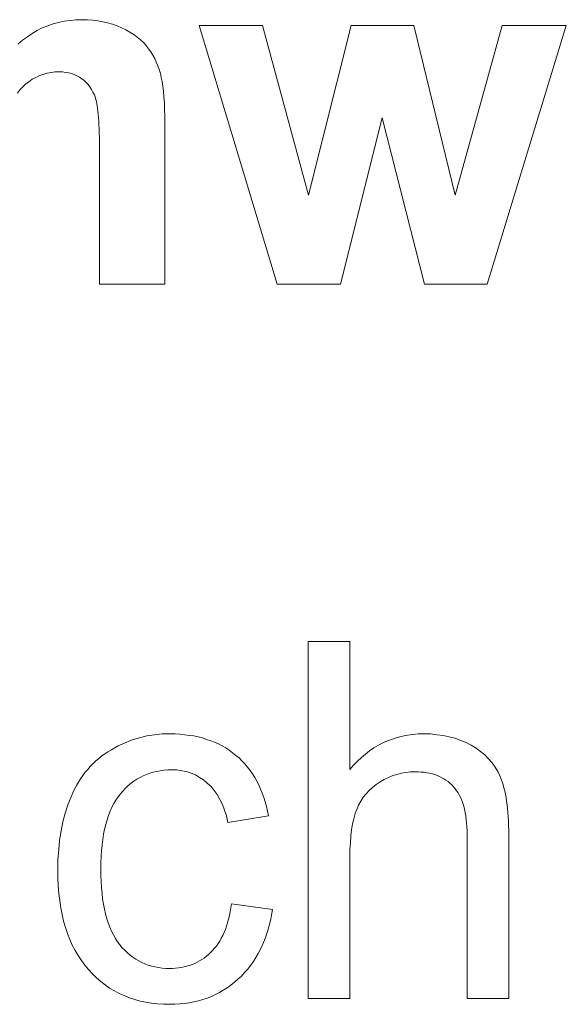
# Model space of a CAD drawing. Extents: x 1101 to 1942, y 41 to 882.
# Tile 39 of 113: x 1246.76 to 1250.59, y 833.62 to 840.51. Entities that reach past the tile are written whole.
import ezdxf

# ---------------------------------------------------------------- set-up
doc = ezdxf.new("R2010")
doc.units = 0
doc.layers.get('0').update_dxf_attribs({"lineweight": 13})
doc.layers.add('Beschriftung', color=7, linetype='Continuous', lineweight=25)

# ---------------------------------------------------------------- blocks, each defined once
blk = doc.blocks.new('Referenz-A03CP7E41H', base_point=(1127.7942, 89.8071))
at = {"layer": 'Beschriftung', "color": 0, "lineweight": -2}
for p, q in [((1246.9936, 840.4863), (1247.0328, 840.4959)), ((1247.0328, 840.4959), (1247.072, 840.5054)), ((1247.072, 840.5054), (1247.113, 840.5102)), ((1247.113, 840.5102), (1247.154, 840.515)), ((1247.154, 840.515), (1247.1969, 840.515)), ((1247.1969, 840.515), (1247.2346, 840.515)), ((1247.2346, 840.515), (1247.2708, 840.5114)), ((1247.2708, 840.5114), (1247.307, 840.5078)), ((1247.307, 840.5078), (1247.3415, 840.5007)), ((1247.3415, 840.5007), (1247.376, 840.4935)), ((1247.376, 840.4935), (1247.409, 840.4829)), ((1246.8478, 840.4194), (1246.8833, 840.4385)), ((1246.8833, 840.4385), (1246.9188, 840.4576)), ((1246.9188, 840.4576), (1246.9562, 840.4719)), ((1246.9562, 840.4719), (1246.9936, 840.4863)), ((1247.409, 840.4829), (1247.4418, 840.4721)), ((1247.4418, 840.4721), (1247.473, 840.4578)), ((1247.473, 840.4578), (1247.5043, 840.4435)), ((1247.5043, 840.4435), (1247.5319, 840.4273)), ((1247.5319, 840.4273), (1247.5593, 840.411)), ((1248.5623, 838.6629), (1248.0164, 840.475)), ((1248.0164, 840.475), (1248.4599, 840.475)), ((1248.4599, 840.475), (1248.7832, 839.2874)), ((1248.7832, 839.2874), (1249.0808, 840.475)), ((1249.0808, 840.475), (1249.5211, 840.475)), ((1249.5211, 840.475), (1249.8085, 839.2874)), ((1249.8085, 839.2874), (1250.1382, 840.475)), ((1250.588, 840.475), (1250.0342, 838.6629)), ((1250.1382, 840.475), (1250.588, 840.475)), ((1246.7484, 840.3428), (1246.7803, 840.3715)), ((1246.7803, 840.3715), (1246.814, 840.3954)), ((1246.814, 840.3954), (1246.8478, 840.4194)), ((1247.5593, 840.411), (1247.5829, 840.3928)), ((1247.5829, 840.3928), (1247.6066, 840.3746)), ((1247.6066, 840.3746), (1247.6264, 840.3544)), ((1247.6264, 840.3544), (1247.6463, 840.3342)), ((1247.6463, 840.3342), (1247.6624, 840.312)), ((1247.6624, 840.312), (1247.6784, 840.2899)), ((1247.6784, 840.2899), (1247.692, 840.2662)), ((1247.692, 840.2662), (1247.7056, 840.2426)), ((1247.7056, 840.2426), (1247.7168, 840.2174)), ((1247.7168, 840.2174), (1247.728, 840.1923)), ((1246.9796, 840.1448), (1246.9515, 840.1406)), ((1247.0077, 840.1491), (1246.9796, 840.1448)), ((1247.0373, 840.1491), (1247.0077, 840.1491)), ((1247.0604, 840.1491), (1247.0373, 840.1491)), ((1247.0818, 840.1462), (1247.0604, 840.1491)), ((1247.1033, 840.1431), (1247.0818, 840.1462)), ((1247.728, 840.1923), (1247.7368, 840.1656)), ((1247.7368, 840.1656), (1247.7454, 840.139)), ((1246.8248, 840.0809), (1246.8012, 840.0638)), ((1246.8482, 840.0979), (1246.8248, 840.0809)), ((1246.8733, 840.1107), (1246.8482, 840.0979)), ((1246.8983, 840.1235), (1246.8733, 840.1107)), ((1246.9249, 840.132), (1246.8983, 840.1235)), ((1246.9515, 840.1406), (1246.9249, 840.132)), ((1247.1231, 840.1372), (1247.1033, 840.1431)), ((1247.1428, 840.1312), (1247.1231, 840.1372)), ((1247.161, 840.1223), (1247.1428, 840.1312)), ((1247.1791, 840.1133), (1247.161, 840.1223)), ((1247.1955, 840.1013), (1247.1791, 840.1133)), ((1247.2119, 840.0894), (1247.1955, 840.1013)), ((1247.226, 840.075), (1247.2119, 840.0894)), ((1247.2402, 840.0607), (1247.226, 840.075)), ((1247.7454, 840.139), (1247.7518, 840.1108)), ((1247.7518, 840.1108), (1247.7581, 840.0826)), ((1247.7581, 840.0826), (1247.7628, 840.0485)), ((1246.7616, 840.0241), (1246.7454, 840.0015)), ((1246.7813, 840.044), (1246.7616, 840.0241)), ((1246.8012, 840.0638), (1246.7813, 840.044)), ((1247.2521, 840.044), (1247.2402, 840.0607)), ((1247.2639, 840.0272), (1247.2521, 840.044)), ((1247.2735, 840.0081), (1247.2639, 840.0272)), ((1247.2831, 839.989), (1247.2735, 840.0081)), ((1247.7628, 840.0485), (1247.7675, 840.0142)), ((1247.7675, 840.0142), (1247.7706, 839.9739)), ((1247.2904, 839.9674), (1247.2831, 839.989)), ((1247.2941, 839.9566), (1247.2904, 839.9674)), ((1247.2973, 839.9426), (1247.2941, 839.9566)), ((1247.3005, 839.9285), (1247.2973, 839.9426)), ((1247.7706, 839.9739), (1247.7738, 839.9336)), ((1247.3031, 839.9113), (1247.3005, 839.9285)), ((1247.3059, 839.8941), (1247.3031, 839.9113)), ((1247.3082, 839.8736), (1247.3059, 839.8941)), ((1247.3105, 839.8532), (1247.3082, 839.8736)), ((1247.7738, 839.9336), (1247.7754, 839.8873)), ((1247.7754, 839.8873), (1247.7769, 839.8409)), ((1247.3123, 839.8294), (1247.3105, 839.8532)), ((1247.3142, 839.8056), (1247.3123, 839.8294)), ((1247.3155, 839.7788), (1247.3142, 839.8056)), ((1247.7769, 839.8409), (1247.7769, 839.7884)), ((1249.2986, 839.8283), (1249.0059, 838.6629)), ((1249.5958, 838.6629), (1249.2986, 839.8283)), ((1247.3169, 839.7517), (1247.3155, 839.7788)), ((1247.3178, 839.7215), (1247.3169, 839.7517)), ((1247.7769, 839.7884), (1247.7769, 838.6629)), ((1247.3187, 839.6914), (1247.3178, 839.7215)), ((1247.3191, 839.6578), (1247.3187, 839.6914)), ((1247.3196, 839.6245), (1247.3191, 839.6578)), ((1247.3196, 839.5877), (1247.3196, 839.6245)), ((1247.3196, 838.6629), (1247.3196, 839.5877)), ((1247.7769, 838.6629), (1247.3196, 838.6629)), ((1249.0059, 838.6629), (1248.5623, 838.6629)), ((1250.0342, 838.6629), (1249.5958, 838.6629)), ((1248.7805, 833.6629), (1248.7805, 836.1629)), ((1248.7805, 836.1629), (1249.0726, 836.1629)), ((1249.0726, 836.1629), (1249.0726, 835.2655)), ((1247.4987, 835.4531), (1247.5481, 835.4737)), ((1247.5481, 835.4737), (1247.5996, 835.4875)), ((1247.5996, 835.4875), (1247.651, 835.5013)), ((1247.651, 835.5013), (1247.7046, 835.5081)), ((1247.7046, 835.5081), (1247.7583, 835.515)), ((1247.7583, 835.515), (1247.8139, 835.515)), ((1247.8139, 835.515), (1247.849, 835.515)), ((1247.849, 835.515), (1247.8826, 835.5127)), ((1247.8826, 835.5127), (1247.9161, 835.5103)), ((1247.9161, 835.5103), (1247.9481, 835.5056)), ((1247.9481, 835.5056), (1247.9799, 835.501)), ((1247.9799, 835.501), (1248.0103, 835.494)), ((1248.0103, 835.494), (1248.0407, 835.487)), ((1248.0407, 835.487), (1248.0694, 835.4776)), ((1248.0694, 835.4776), (1248.0982, 835.4683)), ((1248.0982, 835.4683), (1248.1253, 835.4567)), ((1249.304, 835.4526), (1249.3364, 835.4682)), ((1249.3364, 835.4682), (1249.3703, 835.4799)), ((1249.3703, 835.4799), (1249.4042, 835.4916)), ((1249.4042, 835.4916), (1249.4398, 835.4994)), ((1249.4398, 835.4994), (1249.4755, 835.5072)), ((1249.4755, 835.5072), (1249.5128, 835.5111)), ((1249.5128, 835.5111), (1249.5501, 835.515)), ((1249.5501, 835.515), (1249.5891, 835.515)), ((1249.5891, 835.515), (1249.637, 835.515)), ((1249.637, 835.515), (1249.6818, 835.5101)), ((1249.6818, 835.5101), (1249.7265, 835.5051)), ((1249.7265, 835.5051), (1249.7681, 835.4951)), ((1249.7681, 835.4951), (1249.8098, 835.4853)), ((1249.8098, 835.4853), (1249.8482, 835.4704)), ((1249.8482, 835.4704), (1249.8867, 835.4555)), ((1247.3562, 835.3759), (1247.3783, 835.3913)), ((1247.3783, 835.3913), (1247.402, 835.4051)), ((1247.402, 835.4051), (1247.4492, 835.4325)), ((1247.4492, 835.4325), (1247.4987, 835.4531)), ((1248.1253, 835.4567), (1248.1524, 835.445)), ((1248.1524, 835.445), (1248.1779, 835.431)), ((1248.1779, 835.431), (1248.2035, 835.417)), ((1248.2035, 835.417), (1248.2275, 835.4007)), ((1248.2275, 835.4007), (1248.2514, 835.3843)), ((1249.1817, 835.3747), (1249.2106, 835.3981)), ((1249.2106, 835.3981), (1249.2412, 835.4175)), ((1249.2412, 835.4175), (1249.2718, 835.437)), ((1249.2718, 835.437), (1249.304, 835.4526)), ((1249.8867, 835.4555), (1249.922, 835.4357)), ((1249.922, 835.4357), (1249.9574, 835.4159)), ((1249.9574, 835.4159), (1249.9877, 835.3923)), ((1249.9877, 835.3923), (1250.018, 835.3687)), ((1247.2736, 835.3071), (1247.2927, 835.326)), ((1247.2927, 835.326), (1247.3134, 835.3432)), ((1247.3134, 835.3432), (1247.3339, 835.3604)), ((1247.3339, 835.3604), (1247.3562, 835.3759)), ((1248.2514, 835.3843), (1248.2738, 835.3656)), ((1248.2738, 835.3656), (1248.296, 835.347)), ((1248.296, 835.347), (1248.3164, 835.3263)), ((1248.3164, 835.3263), (1248.3367, 835.3057)), ((1249.0982, 835.2967), (1249.1255, 835.324)), ((1249.1255, 835.324), (1249.1528, 835.3513)), ((1249.1528, 835.3513), (1249.1817, 835.3747)), ((1250.018, 835.3687), (1250.0432, 835.3412)), ((1250.0432, 835.3412), (1250.0685, 835.3139)), ((1247.2192, 835.247), (1247.2369, 835.2676)), ((1247.2369, 835.2676), (1247.2545, 835.2882)), ((1247.2545, 835.2882), (1247.2736, 835.3071)), ((1247.7201, 835.253), (1247.695, 835.2479)), ((1247.745, 835.2583), (1247.7201, 835.253)), ((1247.7713, 835.2608), (1247.745, 835.2583)), ((1247.7976, 835.2635), (1247.7713, 835.2608)), ((1247.8252, 835.2635), (1247.7976, 835.2635)), ((1247.8617, 835.2635), (1247.8252, 835.2635)), ((1247.8956, 835.2577), (1247.8617, 835.2635)), ((1247.9294, 835.252), (1247.8956, 835.2577)), ((1247.9605, 835.2404), (1247.9294, 835.252)), ((1248.3367, 835.3057), (1248.3551, 835.2832)), ((1248.3551, 835.2832), (1248.3734, 835.2605)), ((1248.3734, 835.2605), (1248.3897, 835.236)), ((1249.0726, 835.2655), (1249.0982, 835.2967)), ((1250.0685, 835.3139), (1250.0888, 835.2827)), ((1250.0888, 835.2827), (1250.109, 835.2515)), ((1250.109, 835.2515), (1250.1242, 835.2165)), ((1247.1724, 835.1782), (1247.187, 835.2023)), ((1247.187, 835.2023), (1247.2031, 835.2247)), ((1247.2031, 835.2247), (1247.2192, 835.247)), ((1247.5606, 835.1854), (1247.5407, 835.1699)), ((1247.5817, 835.1985), (1247.5606, 835.1854)), ((1247.6028, 835.2114), (1247.5817, 835.1985)), ((1247.6252, 835.2218), (1247.6028, 835.2114)), ((1247.6477, 835.2323), (1247.6252, 835.2218)), ((1247.6713, 835.2401), (1247.6477, 835.2323)), ((1247.695, 835.2479), (1247.6713, 835.2401)), ((1247.9917, 835.2288), (1247.9605, 835.2404)), ((1248.0201, 835.2116), (1247.9917, 835.2288)), ((1248.0485, 835.1942), (1248.0201, 835.2116)), ((1248.0742, 835.1712), (1248.0485, 835.1942)), ((1248.3897, 835.236), (1248.4061, 835.2114)), ((1248.4061, 835.2114), (1248.4204, 835.1849)), ((1248.4204, 835.1849), (1248.4347, 835.1584)), ((1249.3132, 835.197), (1249.2846, 835.1794)), ((1249.3429, 835.2103), (1249.3132, 835.197)), ((1249.3724, 835.2237), (1249.3429, 835.2103)), ((1249.403, 835.2324), (1249.3724, 835.2237)), ((1249.4335, 835.2413), (1249.403, 835.2324)), ((1249.465, 835.2457), (1249.4335, 835.2413)), ((1249.4966, 835.2501), (1249.465, 835.2457)), ((1249.5291, 835.2501), (1249.4966, 835.2501)), ((1249.5509, 835.2501), (1249.5291, 835.2501)), ((1249.5713, 835.2485), (1249.5509, 835.2501)), ((1249.5918, 835.2468), (1249.5713, 835.2485)), ((1249.6111, 835.2436), (1249.5918, 835.2468)), ((1249.6303, 835.2403), (1249.6111, 835.2436)), ((1249.6484, 835.2354), (1249.6303, 835.2403)), ((1249.6664, 835.2305), (1249.6484, 835.2354)), ((1249.6832, 835.2239), (1249.6664, 835.2305)), ((1249.7, 835.2173), (1249.6832, 835.2239)), ((1249.7155, 835.2091), (1249.7, 835.2173)), ((1249.7312, 835.201), (1249.7155, 835.2091)), ((1249.7454, 835.1911), (1249.7312, 835.201)), ((1249.7598, 835.1814), (1249.7454, 835.1911)), ((1250.1242, 835.2165), (1250.1318, 835.1991)), ((1250.1318, 835.1991), (1250.1385, 835.1796)), ((1247.1316, 835.1027), (1247.1447, 835.1284)), ((1247.1447, 835.1284), (1247.1579, 835.1543)), ((1247.1579, 835.1543), (1247.1724, 835.1782)), ((1247.4838, 835.1178), (1247.4666, 835.0971)), ((1247.5023, 835.1361), (1247.4838, 835.1178)), ((1247.521, 835.1543), (1247.5023, 835.1361)), ((1247.5407, 835.1699), (1247.521, 835.1543)), ((1248.1, 835.148), (1248.0742, 835.1712)), ((1248.1218, 835.1193), (1248.1, 835.148)), ((1248.1438, 835.0905), (1248.1218, 835.1193)), ((1248.4347, 835.1584), (1248.447, 835.1299)), ((1248.447, 835.1299), (1248.4593, 835.1014)), ((1249.2069, 835.12), (1249.1865, 835.0961)), ((1249.2315, 835.1408), (1249.2069, 835.12)), ((1249.256, 835.1617), (1249.2315, 835.1408)), ((1249.2846, 835.1794), (1249.256, 835.1617)), ((1249.7729, 835.1699), (1249.7598, 835.1814)), ((1249.786, 835.1583), (1249.7729, 835.1699)), ((1249.7979, 835.1453), (1249.786, 835.1583)), ((1249.8098, 835.1322), (1249.7979, 835.1453)), ((1249.8201, 835.1171), (1249.8098, 835.1322)), ((1249.8305, 835.102), (1249.8201, 835.1171)), ((1250.1385, 835.1796), (1250.1452, 835.1601)), ((1250.1452, 835.1601), (1250.1508, 835.1387)), ((1250.1508, 835.1387), (1250.1566, 835.1173)), ((1250.1566, 835.1173), (1250.1613, 835.094)), ((1247.0969, 835.0202), (1247.1201, 835.0752)), ((1247.1201, 835.0752), (1247.1316, 835.1027)), ((1247.4342, 835.0524), (1247.4192, 835.0286)), ((1247.4494, 835.0763), (1247.4342, 835.0524)), ((1247.4666, 835.0971), (1247.4494, 835.0763)), ((1248.1618, 835.056), (1248.1438, 835.0905)), ((1248.1797, 835.0216), (1248.1618, 835.056)), ((1248.4593, 835.1014), (1248.4696, 835.0711)), ((1248.4696, 835.0711), (1248.4799, 835.0405)), ((1249.1499, 835.0449), (1249.1336, 835.0178)), ((1249.1662, 835.0721), (1249.1499, 835.0449)), ((1249.1865, 835.0961), (1249.1662, 835.0721)), ((1249.8395, 835.085), (1249.8305, 835.102)), ((1249.8484, 835.068), (1249.8395, 835.085)), ((1249.8558, 835.049), (1249.8484, 835.068)), ((1249.8632, 835.03), (1249.8558, 835.049)), ((1250.1613, 835.094), (1250.1661, 835.0705)), ((1250.1661, 835.0705), (1250.1698, 835.0451)), ((1250.1698, 835.0451), (1250.1737, 835.0198)), ((1247.0795, 834.9607), (1247.0969, 835.0202)), ((1247.3933, 834.9749), (1247.3825, 834.945)), ((1247.4063, 835.0018), (1247.3933, 834.9749)), ((1247.4192, 835.0286), (1247.4063, 835.0018)), ((1248.1937, 834.9815), (1248.1797, 835.0216)), ((1248.2078, 834.9414), (1248.1937, 834.9815)), ((1248.4799, 835.0405), (1248.4882, 835.0081)), ((1248.4882, 835.0081), (1248.4965, 834.9758)), ((1248.4965, 834.9758), (1248.5028, 834.9414)), ((1249.1214, 834.9876), (1249.1091, 834.9574)), ((1249.1336, 835.0178), (1249.1214, 834.9876)), ((1249.8692, 835.0091), (1249.8632, 835.03)), ((1249.8751, 834.9882), (1249.8692, 835.0091)), ((1249.8796, 834.9652), (1249.8751, 834.9882)), ((1250.1737, 835.0198), (1250.1765, 834.9925)), ((1250.1765, 834.9925), (1250.1794, 834.9651)), ((1247.0622, 834.9011), (1247.0795, 834.9607)), ((1247.3718, 834.9152), (1247.3632, 834.8823)), ((1247.3825, 834.945), (1247.3718, 834.9152)), ((1248.2179, 834.8957), (1248.2078, 834.9414)), ((1248.5028, 834.9414), (1248.2179, 834.8957)), ((1249.1001, 834.9213), (1249.091, 834.8853)), ((1249.1091, 834.9574), (1249.1001, 834.9213)), ((1249.884, 834.9423), (1249.8796, 834.9652)), ((1249.8869, 834.9175), (1249.884, 834.9423)), ((1249.89, 834.8927), (1249.8869, 834.9175)), ((1250.1794, 834.9651), (1250.1813, 834.9357)), ((1250.1813, 834.9357), (1250.1831, 834.9065)), ((1250.1831, 834.9065), (1250.1841, 834.8752)), ((1247.039, 834.7728), (1247.0506, 834.837)), ((1247.0506, 834.837), (1247.0622, 834.9011)), ((1247.3546, 834.8493), (1247.3481, 834.8135)), ((1247.3632, 834.8823), (1247.3546, 834.8493)), ((1249.0849, 834.8435), (1249.0787, 834.8017)), ((1249.091, 834.8853), (1249.0849, 834.8435)), ((1249.8915, 834.8659), (1249.89, 834.8927)), ((1249.8929, 834.8391), (1249.8915, 834.8659)), ((1249.8929, 834.8103), (1249.8929, 834.8391)), ((1250.1841, 834.8752), (1250.1851, 834.844)), ((1250.1851, 834.844), (1250.1851, 834.8106)), ((1247.0332, 834.7041), (1247.039, 834.7728)), ((1247.3416, 834.7775), (1247.3374, 834.7385)), ((1247.3481, 834.8135), (1247.3416, 834.7775)), ((1249.0787, 834.8017), (1249.0757, 834.7542)), ((1249.8929, 833.6629), (1249.8929, 834.8103)), ((1250.1851, 834.8106), (1250.1851, 833.6629)), ((1247.0275, 834.6354), (1247.0332, 834.7041)), ((1247.333, 834.6996), (1247.3308, 834.6576)), ((1247.3374, 834.7385), (1247.333, 834.6996)), ((1249.0757, 834.7542), (1249.0726, 834.7067)), ((1249.0726, 834.7067), (1249.0726, 834.6534)), ((1247.0275, 834.5621), (1247.0275, 834.6354)), ((1247.3308, 834.6576), (1247.3286, 834.6156)), ((1249.0726, 834.6534), (1249.0726, 833.6629)), ((1247.0275, 834.5055), (1247.0275, 834.5621)), ((1247.3286, 834.6156), (1247.3286, 834.5706)), ((1247.3286, 834.5706), (1247.3286, 834.525)), ((1247.0308, 834.452), (1247.0275, 834.5055)), ((1247.3286, 834.525), (1247.3308, 834.4824)), ((1247.0341, 834.3986), (1247.0308, 834.452)), ((1247.3308, 834.4824), (1247.3328, 834.4399)), ((1247.3328, 834.4399), (1247.337, 834.4005)), ((1247.0409, 834.3485), (1247.0341, 834.3986)), ((1247.337, 834.4005), (1247.3411, 834.3611)), ((1247.3411, 834.3611), (1247.3474, 834.3248)), ((1247.0476, 834.2984), (1247.0409, 834.3485)), ((1247.0578, 834.2516), (1247.0476, 834.2984)), ((1247.3474, 834.3248), (1247.3537, 834.2885)), ((1247.3537, 834.2885), (1247.362, 834.2553)), ((1248.2343, 834.2703), (1248.2395, 834.2971)), ((1248.2395, 834.2971), (1248.2433, 834.3259)), ((1248.2433, 834.3259), (1248.53, 834.286)), ((1248.53, 834.286), (1248.5241, 834.2471)), ((1247.0678, 834.2048), (1247.0578, 834.2516)), ((1247.362, 834.2553), (1247.3703, 834.2222)), ((1247.3703, 834.2222), (1247.3807, 834.1921)), ((1248.2161, 834.1933), (1248.2226, 834.2184)), ((1248.2226, 834.2184), (1248.2291, 834.2434)), ((1248.2291, 834.2434), (1248.2343, 834.2703)), ((1248.5241, 834.2471), (1248.5159, 834.2103)), ((1247.0813, 834.1613), (1247.0678, 834.2048)), ((1247.0947, 834.1178), (1247.0813, 834.1613)), ((1247.3807, 834.1921), (1247.3912, 834.1621)), ((1247.3912, 834.1621), (1247.4036, 834.1352)), ((1248.2005, 834.1471), (1248.2083, 834.1702)), ((1248.2083, 834.1702), (1248.2161, 834.1933)), ((1248.5078, 834.1735), (1248.4973, 834.1388)), ((1248.5159, 834.2103), (1248.5078, 834.1735)), ((1247.1115, 834.0775), (1247.0947, 834.1178)), ((1247.4036, 834.1352), (1247.4161, 834.1082)), ((1247.4161, 834.1082), (1247.4307, 834.0844)), ((1247.4307, 834.0844), (1247.4453, 834.0606)), ((1248.1613, 834.0655), (1248.1717, 834.085)), ((1248.1717, 834.085), (1248.1821, 834.1045)), ((1248.1821, 834.1045), (1248.1913, 834.1258)), ((1248.1913, 834.1258), (1248.2005, 834.1471)), ((1248.4868, 834.1041), (1248.474, 834.0716)), ((1248.4973, 834.1388), (1248.4868, 834.1041)), ((1247.1284, 834.0373), (1247.1115, 834.0775)), ((1247.1485, 834.0003), (1247.1284, 834.0373)), ((1247.4453, 834.0606), (1247.4619, 834.0399)), ((1247.4619, 834.0399), (1247.4785, 834.0192)), ((1247.4785, 834.0192), (1247.4965, 834.0011)), ((1248.1115, 833.999), (1248.1246, 834.0147)), ((1248.1246, 834.0147), (1248.1377, 834.0305)), ((1248.1377, 834.0305), (1248.1495, 834.0479)), ((1248.1495, 834.0479), (1248.1613, 834.0655)), ((1248.4613, 834.0391), (1248.4462, 834.0086)), ((1248.474, 834.0716), (1248.4613, 834.0391)), ((1247.1687, 833.9634), (1247.1485, 834.0003)), ((1247.1922, 833.9297), (1247.1687, 833.9634)), ((1247.4965, 834.0011), (1247.5144, 833.983)), ((1247.5144, 833.983), (1247.5335, 833.9675)), ((1247.5335, 833.9675), (1247.5528, 833.9519)), ((1247.5528, 833.9519), (1247.5733, 833.939)), ((1248.0359, 833.9367), (1248.0521, 833.947)), ((1248.0521, 833.947), (1248.0673, 833.9592)), ((1248.0673, 833.9592), (1248.0827, 833.9713)), ((1248.0827, 833.9713), (1248.0971, 833.9851)), ((1248.0971, 833.9851), (1248.1115, 833.999)), ((1248.4137, 833.9498), (1248.3964, 833.9215)), ((1248.4311, 833.9781), (1248.4137, 833.9498)), ((1248.4462, 834.0086), (1248.4311, 833.9781)), ((1247.2158, 833.8961), (1247.1922, 833.9297)), ((1247.2426, 833.8658), (1247.2158, 833.8961)), ((1247.5733, 833.939), (1247.5936, 833.9261)), ((1247.5936, 833.9261), (1247.6154, 833.9158)), ((1247.6154, 833.9158), (1247.6372, 833.9054)), ((1247.6372, 833.9054), (1247.6601, 833.8977)), ((1247.6601, 833.8977), (1247.6831, 833.8899)), ((1247.6831, 833.8899), (1247.7074, 833.8847)), ((1247.7074, 833.8847), (1247.7317, 833.8795)), ((1247.7317, 833.8795), (1247.7572, 833.877)), ((1247.7572, 833.877), (1247.7827, 833.8744)), ((1247.7827, 833.8744), (1247.8096, 833.8744)), ((1247.8096, 833.8744), (1247.8311, 833.8744)), ((1247.8311, 833.8744), (1247.8517, 833.8761)), ((1247.8517, 833.8761), (1247.8724, 833.8779)), ((1247.8724, 833.8779), (1247.8921, 833.8813)), ((1247.8921, 833.8813), (1247.9118, 833.8848)), ((1247.9118, 833.8848), (1247.9307, 833.8899)), ((1247.9307, 833.8899), (1247.9495, 833.8952)), ((1247.9495, 833.8952), (1247.9675, 833.902)), ((1247.9675, 833.902), (1247.9856, 833.909)), ((1247.9856, 833.909), (1248.0026, 833.9176)), ((1248.0026, 833.9176), (1248.0196, 833.9263)), ((1248.0196, 833.9263), (1248.0359, 833.9367)), ((1248.3767, 833.8953), (1248.3571, 833.869)), ((1248.3964, 833.9215), (1248.3767, 833.8953)), ((1247.2696, 833.8354), (1247.2426, 833.8658)), ((1247.2986, 833.8089), (1247.2696, 833.8354)), ((1247.3278, 833.7823), (1247.2986, 833.8089)), ((1248.3131, 833.8208), (1248.2888, 833.7988)), ((1248.335, 833.8449), (1248.3131, 833.8208)), ((1248.3571, 833.869), (1248.335, 833.8449)), ((1247.3589, 833.7595), (1247.3278, 833.7823)), ((1247.3902, 833.7367), (1247.3589, 833.7595)), ((1247.4236, 833.7177), (1247.3902, 833.7367)), ((1248.2133, 833.7383), (1248.1862, 833.7218)), ((1248.2389, 833.7576), (1248.2133, 833.7383)), ((1248.2646, 833.7768), (1248.2389, 833.7576)), ((1248.2888, 833.7988), (1248.2646, 833.7768)), ((1247.4571, 833.6987), (1247.4236, 833.7177)), ((1247.4926, 833.6836), (1247.4571, 833.6987)), ((1247.5282, 833.6684), (1247.4926, 833.6836)), ((1247.5659, 833.6569), (1247.5282, 833.6684)), ((1248.0726, 833.6668), (1248.0427, 833.6558)), ((1248.1023, 833.6778), (1248.0726, 833.6668)), ((1248.1308, 833.6916), (1248.1023, 833.6778)), ((1248.1592, 833.7053), (1248.1308, 833.6916)), ((1248.1862, 833.7218), (1248.1592, 833.7053)), ((1247.6037, 833.6456), (1247.5659, 833.6569)), ((1247.6437, 833.6381), (1247.6037, 833.6456)), ((1247.6836, 833.6304), (1247.6437, 833.6381)), ((1247.7257, 833.6266), (1247.6836, 833.6304)), ((1247.7678, 833.6229), (1247.7257, 833.6266)), ((1247.812, 833.6229), (1247.7678, 833.6229)), ((1247.8473, 833.6229), (1247.812, 833.6229)), ((1247.8814, 833.6256), (1247.8473, 833.6229)), ((1247.9153, 833.6284), (1247.8814, 833.6256)), ((1247.9479, 833.6339), (1247.9153, 833.6284)), ((1247.9804, 833.6394), (1247.9479, 833.6339)), ((1248.0116, 833.6475), (1247.9804, 833.6394)), ((1248.0427, 833.6558), (1248.0116, 833.6475)), ((1249.0726, 833.6629), (1248.7805, 833.6629)), ((1250.1851, 833.6629), (1249.8929, 833.6629))]:
    blk.add_line(p, q, dxfattribs=at)

msp = doc.modelspace()

# ---------------------------------------------------------------- block references
at = {"color": 251, "lineweight": 13, "ltscale": 0.13, "true_color": 0x5f5f5f}
msp.add_blockref('Referenz-A03CP7E41H', (1127.7942, 89.8071), dxfattribs=at)

doc.saveas('drawing.dxf')
